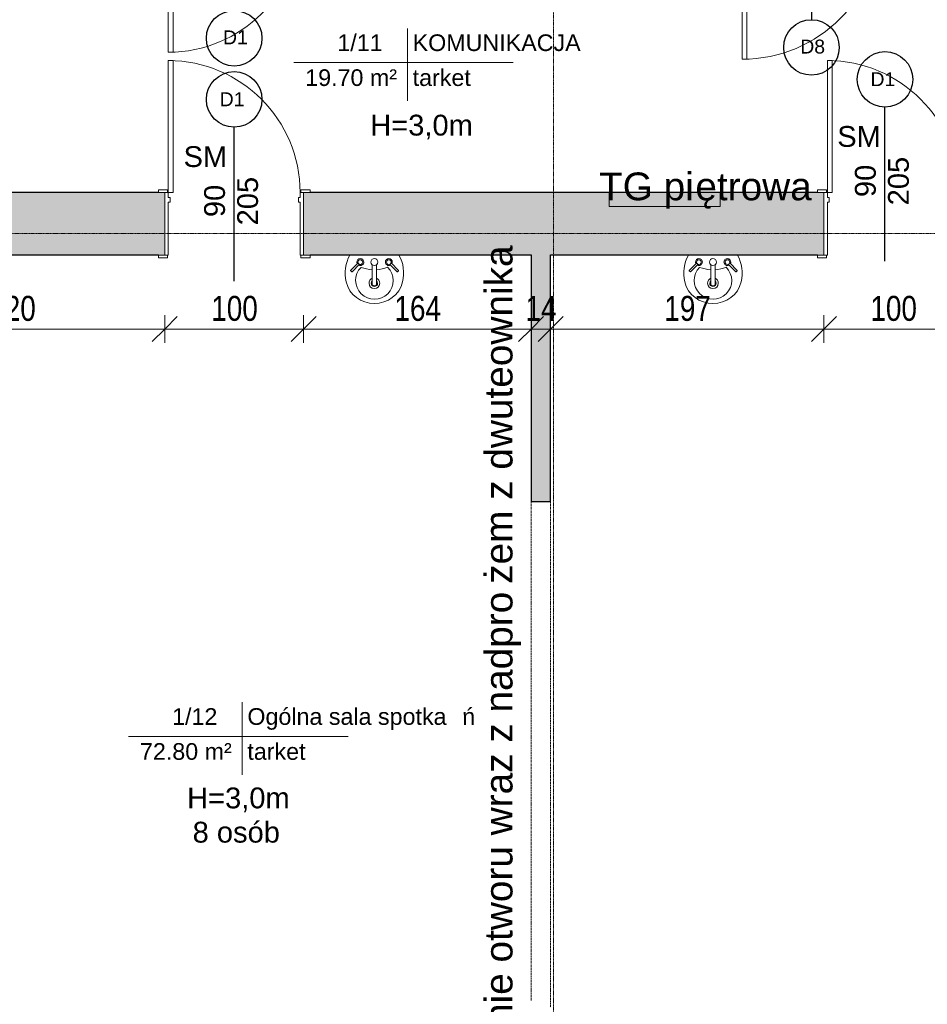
# Model space of a CAD drawing. Header units: centimetres. Extents: x 14785 to 19989, y -11124 to -8451.
# Tile 3 of 26: x 15304 to 15958, y -10161 to -9452. Entities that reach past the tile are written whole.
import ezdxf

# ---------------------------------------------------------------- set-up
doc = ezdxf.new("R2010")
doc.units = ezdxf.units.CM
doc.header["$XCLIPFRAME"] = 2
for name, pattern in [('Kreska', [0.635, 0.3175, -0.3175]), ('Linia siatki', [0.9925, 0.47, -0.2175, 0.0875, -0.2175]), ('Linia wyrównania', [0.32004, 0.16002, -0.16002]), ('Ukryty', [0.714375, 0.47625, -0.238125])]:
    doc.linetypes.add(name, pattern=pattern)
for name, color, linetype, lineweight in [('A-ANNO-DIMS', 211, 'Continuous', 9), ('A-ANNO-DIMS-100', 211, 'Continuous', 9), ('A-AREA-IDEN', 2, 'Continuous', 9), ('A-DETL-HDLN', 90, 'Ukryty', 9), ('A-DETL-MEDM', 33, 'Continuous', 25), ('A-DETL-THIN', 151, 'Continuous', 9), ('A-DOOR', 31, 'Continuous', 9), ('A-DOOR-FRAM', 31, 'Continuous', 18), ('A-WALL', 113, 'Continuous', 9), ('A-WALL-PATT', 111, 'Continuous', 25), ('G-ANNO-REFR', 1, 'Linia wyrównania', 9), ('G-ANNO-TEXT', 231, 'Continuous', 9), ('P-SANR-FIXT', 6, 'Continuous', 9), ('S-GRID', 1, 'Continuous', 9)]:
    doc.layers.add(name, color=color, linetype=linetype, lineweight=lineweight)
doc.styles.add('Arial_1', font='arial.ttf', dxfattribs={"height": 12})
doc.styles.add('Arial_2', font='arial.ttf', dxfattribs={"height": 10})
doc.styles.add('Arial_3', font='arial.ttf', dxfattribs={"height": 15})
doc.styles.add('Arial_4', font='arial.ttf', dxfattribs={"width": 0.8, "height": 18})
doc.styles.add('Arial_5', font='arial.ttf', dxfattribs={"height": 20})
doc.dimstyles.new('Przekątna_-_1_8_mm_Arial', dxfattribs={"dimscale": 30.48, "dimtxt": 18.364669, "dimasz": 0.590551, "dimexe": 0.328084, "dimexo": 0.0625, "dimgap": 0.016404, "dimtad": 1, "dimdec": 0, "dimdsep": 46, "dimtxsty": 'Arial_4', "dimblk1": 'OBLIQUE', "dimblk2": 'OBLIQUE', "dimsah": 1, "dimcen": 0.09, "dimazin": 0, "dimtfac": 1, "dimtdec": 4, "dimtix": 1, "dimtmove": 0, "dimatfit": 3, "dimfxl": 0.328084, "dimfxlon": 1, "dimtvp": 1, "dimtolj": 1, "dimtzin": 0, "dimarcsym": 2})
picture_1 = doc.add_image_def('image1.png', size_in_pixel=(425, 587))

# ---------------------------------------------------------------- blocks, each defined once
blk = doc.blocks.new('wewnetrzne dwupanelowe - 900 x 2100mm-456959-4_Poziom piętra')
at = {"layer": 'A-DOOR'}
for p, q in [((-54.635, 24.8175), (-48.135, 24.8175)), ((-54.635, 22.8175), (-54.635, 24.8175)), ((-48.135, 22.8175), (-54.635, 22.8175)), ((-48.135, 24.8175), (-48.135, 22.8175)), ((48.135, 24.8175), (54.635, 24.8175)), ((48.135, 22.8175), (48.135, 24.8175)), ((54.635, 22.8175), (48.135, 22.8175)), ((54.635, 24.8175), (54.635, 22.8175)), ((-54.635, -22.1825), (-48.135, -22.1825)), ((-54.635, -24.1825), (-54.635, -22.1825)), ((-48.135, -24.1825), (-54.635, -24.1825)), ((-48.135, -22.1825), (-48.135, -24.1825)), ((48.135, -22.1825), (54.635, -22.1825)), ((48.135, -24.1825), (48.135, -22.1825)), ((54.635, -24.1825), (48.135, -24.1825)), ((54.635, -22.1825), (54.635, -24.1825))]:
    blk.add_line(p, q, dxfattribs=at)
at = {"layer": 'A-DOOR', "lineweight": 18}
for p, q in [((44, -22.1825), (47.5, -22.1825)), ((44, -117.1825), (44, -22.1825)), ((47.5, -22.1825), (47.5, -117.1825)), ((47.5, -117.1825), (44, -117.1825))]:
    blk.add_line(p, q, dxfattribs=at)
at = {"layer": 'A-DOOR'}
blk.add_arc((47.5, -22.1825), 95, 180, 270, dxfattribs=at)
at = {"layer": 'A-DOOR-FRAM'}
for p, q in [((-50, 22.8175), (-47.5, 22.8175)), ((-50, -22.1825), (-50, 22.8175)), ((-47.5, 22.8175), (-47.5, -15.19)), ((47.5, 22.8175), (50, 22.8175)), ((47.5, -15.19), (47.5, 22.8175)), ((50, 22.8175), (50, -22.1825)), ((-47.5, -15.19), (-46.23, -15.19)), ((-47.5, -18.6825), (-47.5, -22.1825)), ((-46.23, -18.6825), (-47.5, -18.6825)), ((-46.23, -15.19), (-46.23, -18.6825)), ((46.23, -15.19), (47.5, -15.19)), ((46.23, -18.6825), (46.23, -15.19)), ((47.5, -18.6825), (46.23, -18.6825)), ((47.5, -22.1825), (47.5, -18.6825)), ((-47.5, -22.1825), (-50, -22.1825)), ((50, -22.1825), (47.5, -22.1825))]:
    blk.add_line(p, q, dxfattribs=at)
blk = doc.blocks.new('wewnetrzne dwupanelowe - 900 x 2100mm-479385-4_Poziom piętra')
at = {"layer": 'A-DOOR', "lineweight": 18}
for p, q in [((47.5, 102.1825), (44, 102.1825)), ((44, 102.1825), (44, 7.1825)), ((47.5, 7.1825), (47.5, 102.1825)), ((44, 7.1825), (47.5, 7.1825))]:
    blk.add_line(p, q, dxfattribs=at)
at = {"layer": 'A-DOOR'}
for p, q in [((-48.135, 9.1825), (-54.635, 9.1825)), ((-54.635, 9.1825), (-54.635, 7.1825)), ((-54.635, 7.1825), (-48.135, 7.1825)), ((-48.135, 7.1825), (-48.135, 9.1825)), ((54.635, 9.1825), (48.135, 9.1825)), ((48.135, 9.1825), (48.135, 7.1825)), ((48.135, 7.1825), (54.635, 7.1825)), ((54.635, 7.1825), (54.635, 9.1825)), ((-48.135, -7.8175), (-54.635, -7.8175)), ((-54.635, -7.8175), (-54.635, -9.8175)), ((-54.635, -9.8175), (-48.135, -9.8175)), ((-48.135, -9.8175), (-48.135, -7.8175)), ((54.635, -7.8175), (48.135, -7.8175)), ((48.135, -7.8175), (48.135, -9.8175)), ((48.135, -9.8175), (54.635, -9.8175)), ((54.635, -9.8175), (54.635, -7.8175))]:
    blk.add_line(p, q, dxfattribs=at)
blk.add_arc((47.5, 7.1825), 95, 90, 180, dxfattribs=at)
at = {"layer": 'A-DOOR-FRAM'}
for p, q in [((-47.5, 7.1825), (-50, 7.1825)), ((-50, 7.1825), (-50, -7.8175)), ((-47.5, 3.6825), (-47.5, 7.1825)), ((47.5, 7.1825), (47.5, 3.6825)), ((50, 7.1825), (47.5, 7.1825)), ((50, -7.8175), (50, 7.1825)), ((-46.23, 3.6825), (-47.5, 3.6825)), ((-47.5, -7.8175), (-47.5, 0.19)), ((-47.5, 0.19), (-46.23, 0.19)), ((-46.23, 0.19), (-46.23, 3.6825)), ((47.5, 3.6825), (46.23, 3.6825)), ((46.23, 3.6825), (46.23, 0.19)), ((46.23, 0.19), (47.5, 0.19)), ((47.5, 0.19), (47.5, -7.8175)), ((-50, -7.8175), (-47.5, -7.8175)), ((47.5, -7.8175), (50, -7.8175))]:
    blk.add_line(p, q, dxfattribs=at)
blk = doc.blocks.new('wewnetrzne dwupanelowe - 100x210-609030-4_Poziom piętra')
at = {"layer": 'A-DOOR', "lineweight": 18}
for p, q in [((50, 107.1825), (46.5, 107.1825)), ((46.5, 107.1825), (46.5, 7.1825)), ((50, 7.1825), (50, 107.1825)), ((46.5, 7.1825), (50, 7.1825))]:
    blk.add_line(p, q, dxfattribs=at)
at = {"layer": 'A-DOOR'}
for p, q in [((-50.635, 9.1825), (-57.135, 9.1825)), ((-57.135, 9.1825), (-57.135, 7.1825)), ((-57.135, 7.1825), (-50.635, 7.1825)), ((-50.635, 7.1825), (-50.635, 9.1825)), ((57.135, 9.1825), (50.635, 9.1825)), ((50.635, 9.1825), (50.635, 7.1825)), ((50.635, 7.1825), (57.135, 7.1825)), ((57.135, 7.1825), (57.135, 9.1825)), ((-50.635, -7.8175), (-57.135, -7.8175)), ((-57.135, -7.8175), (-57.135, -9.8175)), ((-57.135, -9.8175), (-50.635, -9.8175)), ((-50.635, -9.8175), (-50.635, -7.8175)), ((57.135, -7.8175), (50.635, -7.8175)), ((50.635, -7.8175), (50.635, -9.8175)), ((50.635, -9.8175), (57.135, -9.8175)), ((57.135, -9.8175), (57.135, -7.8175))]:
    blk.add_line(p, q, dxfattribs=at)
blk.add_arc((50, 7.1825), 100, 90, 180, dxfattribs=at)
at = {"layer": 'A-DOOR-FRAM'}
for p, q in [((-50, 7.1825), (-52.5, 7.1825)), ((-52.5, 7.1825), (-52.5, -7.8175)), ((-50, 3.6825), (-50, 7.1825)), ((50, 7.1825), (50, 3.6825)), ((52.5, 7.1825), (50, 7.1825)), ((52.5, -7.8175), (52.5, 7.1825)), ((-48.73, 3.6825), (-50, 3.6825)), ((-50, -7.8175), (-50, 0.19)), ((-50, 0.19), (-48.73, 0.19)), ((-48.73, 0.19), (-48.73, 3.6825)), ((50, 3.6825), (48.73, 3.6825)), ((48.73, 3.6825), (48.73, 0.19)), ((48.73, 0.19), (50, 0.19)), ((50, 0.19), (50, -7.8175)), ((-52.5, -7.8175), (-50, -7.8175)), ((50, -7.8175), (52.5, -7.8175))]:
    blk.add_line(p, q, dxfattribs=at)
blk = doc.blocks.new('Lavabo mural - 05 - 440mm x 350mm-V6-4_Poziom piętra')
at = {"layer": 'P-SANR-FIXT'}
for p, q in [((-17.19, -11.05), (-11.74, -5.6)), ((-16.1, -12.14), (-10.65, -6.69)), ((-1.5, -21.49), (-1.5, -7.07)), ((1.5, -21.49), (1.5, -7.07)), ((16.41, -12.14), (10.96, -6.69)), ((17.5, -11.05), (12.05, -5.6))]:
    blk.add_line(p, q, dxfattribs=at)
for centre, radius, start, end in [((5.33, -13.08), 26.44, 150.36495, 193.63505), ((-5.33, -13.08), 26.44, 346.36495, 29.63505), ((-10.13, -5.07), 2.5, 0, 180), ((-10.13, -5.07), 2.5, 180, 207.05328), ((-10.13, -5.07), 1.7, 360, 180), ((-10.13, -5.07), 1.7, 180, 198.05956), ((-10.13, -5.07), 1.7, 198.05956, 360), ((-10.13, -5.07), 2.5, 242.94672, 0), ((0, -5.07), 2.5, 0, 180), ((0, -5.07), 2.5, 180, 0), ((10.43, -5.07), 2.5, 360, 180), ((10.43, -5.07), 2.5, 180, 297.05328), ((10.43, -5.07), 1.7, 0, 180), ((10.43, -5.07), 1.7, 180, 0), ((10.43, -5.07), 2.5, 332.94672, 360), ((0, -18.36), 13.5, 135.46291, 45.05561), ((-0.16, 16.03), 26.66, 249.19864, 267.10928), ((-0.16, 16.03), 26.66, 273.5606, 291.31988), ((-0.59, -14.51), 20.35, 193.63505, 271.65578), ((0, -20.36), 3.86, 112.88275, 180), ((0, -20.36), 3.86, 180, 360), ((0, -20.36), 2.35, 129.68263, 180), ((0, -20.36), 2.35, 180, 360), ((0.59, -14.51), 20.35, 268.34422, 346.36495), ((0, -20.36), 3.86, 360, 67.11782), ((0, -20.36), 2.35, 360, 50.3185)]:
    blk.add_arc(centre, radius, start, end, dxfattribs=at)
for centre, major_axis, ratio, start_param, end_param in [((-16.65, -11.59), (-0.545, 0.545), 0.274309, 0, 3.141593), ((16.95, -11.59), (0.545, 0.545), 0.274309, 3.141593, 6.283185), ((0, -21.49), (-1.5, 0), 0.428525, 0, 3.141593)]:
    blk.add_ellipse(centre, major_axis=major_axis, ratio=ratio, start_param=start_param, end_param=end_param, dxfattribs=at)
blk = doc.blocks.new('Etyk_pom_1_mala - Etyk_pom_1_mala-219433-4_Poziom piętra')
at = {"layer": 'A-AREA-IDEN'}
for p, q in [((-0.0958, 0.1444), (-0.0958, -0.3781)), ((-0.9154, -0.1015), (0.6661, -0.1015))]:
    blk.add_line(p, q, dxfattribs=at)
blk = doc.blocks.new('DIMBLOCK137-4_Poziom piętra')
at = {"layer": 'A-ANNO-DIMS-100'}
for p, q in [((15188.62, -9674.52), (15188.62, -9664.52)), ((15188.62, -9674.52), (15197.62, -9665.52)), ((15408.62, -9674.52), (15408.62, -9664.52)), ((15408.62, -9674.52), (15417.62, -9665.52)), ((15188.62, -9674.52), (15179.62, -9683.52)), ((15188.62, -9674.52), (15408.62, -9674.52)), ((15188.62, -9674.52), (15188.62, -9684.52)), ((15408.62, -9674.52), (15399.62, -9683.52)), ((15408.62, -9674.52), (15408.62, -9684.52))]:
    blk.add_line(p, q, dxfattribs=at)
at = {"layer": 'A-ANNO-DIMS-100', "color": 0, "insert": (15282.09, -9650.65), "char_height": 18, "width": 39.6677, "attachment_point": 1, "line_spacing_factor": 0.941778, "style": 'Arial_4'}
blk.add_mtext('220', dxfattribs=at)
blk = doc.blocks.new('_Oblique')
at = {"color": 0, "linetype": 'ByBlock', "lineweight": -2}
blk.add_line((-0.5, -0.5), (0.5, 0.5), dxfattribs=at)
blk = doc.blocks.new('DIMBLOCK138-4_Poziom piętra')
at = {"layer": 'A-ANNO-DIMS-100'}
for p, q in [((15408.62, -9674.52), (15408.62, -9664.52)), ((15408.62, -9674.52), (15417.62, -9665.52)), ((15508.62, -9674.52), (15508.62, -9664.52)), ((15508.62, -9674.52), (15517.62, -9665.52)), ((15408.62, -9674.52), (15399.62, -9683.52)), ((15408.62, -9674.52), (15508.62, -9674.52)), ((15408.62, -9674.52), (15408.62, -9684.52)), ((15508.62, -9674.52), (15499.62, -9683.52)), ((15508.62, -9674.52), (15508.62, -9684.52))]:
    blk.add_line(p, q, dxfattribs=at)
at = {"layer": 'A-ANNO-DIMS-100', "color": 0, "insert": (15442.09, -9650.65), "char_height": 18, "width": 39.6677, "attachment_point": 1, "line_spacing_factor": 0.941778, "style": 'Arial_4'}
blk.add_mtext('100', dxfattribs=at)
blk = doc.blocks.new('DIMBLOCK139-4_Poziom piętra')
at = {"layer": 'A-ANNO-DIMS-100'}
for p, q in [((15508.62, -9674.52), (15508.62, -9664.52)), ((15508.62, -9674.52), (15517.62, -9665.52)), ((15672.62, -9674.52), (15672.62, -9664.52)), ((15672.62, -9674.52), (15681.62, -9665.52)), ((15508.62, -9674.52), (15499.62, -9683.52)), ((15508.62, -9674.52), (15672.62, -9674.52)), ((15508.62, -9674.52), (15508.62, -9684.52)), ((15672.62, -9674.52), (15663.62, -9683.52)), ((15672.62, -9674.52), (15672.62, -9684.52))]:
    blk.add_line(p, q, dxfattribs=at)
at = {"layer": 'A-ANNO-DIMS-100', "color": 0, "insert": (15574.09, -9650.65), "char_height": 18, "width": 39.6677, "attachment_point": 1, "line_spacing_factor": 0.941778, "style": 'Arial_4'}
blk.add_mtext('164', dxfattribs=at)
blk = doc.blocks.new('DIMBLOCK140-4_Poziom piętra')
at = {"layer": 'A-ANNO-DIMS-100'}
for p, q in [((15672.62, -9674.52), (15672.62, -9664.52)), ((15672.62, -9674.52), (15681.62, -9665.52)), ((15686.62, -9674.52), (15686.62, -9664.52)), ((15686.62, -9674.52), (15695.62, -9665.52)), ((15672.62, -9674.52), (15663.62, -9683.52)), ((15672.62, -9674.52), (15686.62, -9674.52)), ((15672.62, -9674.52), (15672.62, -9684.52)), ((15686.62, -9674.52), (15677.62, -9683.52)), ((15686.62, -9674.52), (15686.62, -9684.52))]:
    blk.add_line(p, q, dxfattribs=at)
at = {"layer": 'A-ANNO-DIMS-100', "color": 0, "insert": (15668.6, -9650.65), "char_height": 18, "width": 26.4451, "attachment_point": 1, "line_spacing_factor": 0.941778, "style": 'Arial_4'}
blk.add_mtext('14', dxfattribs=at)
blk = doc.blocks.new('DIMBLOCK141-4_Poziom piętra')
at = {"layer": 'A-ANNO-DIMS-100'}
for p, q in [((15686.62, -9674.52), (15686.62, -9664.52)), ((15686.62, -9674.52), (15695.62, -9665.52)), ((15883.62, -9674.52), (15883.62, -9664.52)), ((15883.62, -9674.52), (15892.62, -9665.52)), ((15686.62, -9674.52), (15677.62, -9683.52)), ((15686.62, -9674.52), (15883.62, -9674.52)), ((15686.62, -9674.52), (15686.62, -9684.52)), ((15883.62, -9674.52), (15874.62, -9683.52)), ((15883.62, -9674.52), (15883.62, -9684.52))]:
    blk.add_line(p, q, dxfattribs=at)
at = {"layer": 'A-ANNO-DIMS-100', "color": 0, "insert": (15768.59, -9650.65), "char_height": 18, "width": 39.6677, "attachment_point": 1, "line_spacing_factor": 0.941778, "style": 'Arial_4'}
blk.add_mtext('197', dxfattribs=at)
blk = doc.blocks.new('DIMBLOCK142-4_Poziom piętra')
at = {"layer": 'A-ANNO-DIMS-100'}
for p, q in [((15883.62, -9674.52), (15883.62, -9664.52)), ((15883.62, -9674.52), (15892.62, -9665.52)), ((15983.62, -9674.52), (15983.62, -9664.52)), ((15983.62, -9674.52), (15992.62, -9665.52)), ((15883.62, -9674.52), (15874.62, -9683.52)), ((15883.62, -9674.52), (15983.62, -9674.52)), ((15883.62, -9674.52), (15883.62, -9684.52)), ((15983.62, -9674.52), (15974.62, -9683.52)), ((15983.62, -9674.52), (15983.62, -9684.52))]:
    blk.add_line(p, q, dxfattribs=at)
at = {"layer": 'A-ANNO-DIMS-100', "color": 0, "insert": (15917.09, -9650.65), "char_height": 18, "width": 39.6677, "attachment_point": 1, "line_spacing_factor": 0.941778, "style": 'Arial_4'}
blk.add_mtext('100', dxfattribs=at)

msp = doc.modelspace()

# ---------------------------------------------------------------- hatches: boundary and pattern name
at = {"layer": 'A-WALL-PATT', "lineweight": 9}
h = msp.add_hatch(color=256, dxfattribs=at)
h.paths.add_polyline_path([(16083.03, -9621.21), (16193.62, -9621.21), (16193.62, -9576.21), (15983.62, -9576.21), (15983.62, -9621.21), (15988.26, -9621.21)])
h.paths.add_polyline_path([(15883.62, -9621.21), (15883.62, -9576.21), (15508.62, -9576.21), (15508.62, -9621.21), (15878.99, -9621.21)])
h.paths.add_polyline_path([(15188.62, -9621.21), (15408.62, -9621.21), (15408.62, -9576.21), (15188.62, -9576.21), (15188.62, -9583.21)])
msp.add_hatch(color=256, dxfattribs=at).paths.add_polyline_path([(15686.62, -9798.71), (15686.62, -9621.21), (15672.62, -9621.21), (15672.62, -9798.71)])

# ---------------------------------------------------------------- linework, layer by layer
at = {"layer": 'A-DETL-HDLN', "linetype": 'Kreska'}
for p, q in [((15672.62, -9798.71), (15672.62, -10158.71)), ((15686.62, -9798.71), (15686.62, -10163.21))]:
    msp.add_line(p, q, dxfattribs=at)
at = {"layer": 'A-DETL-MEDM'}
for p, q in [((15874.62, -9340.71), (15874.62, -9451.71)), ((15927.62, -9625.71), (15927.62, -9514.71)), ((15458.62, -9640.15), (15458.62, -9529.15))]:
    msp.add_line(p, q, dxfattribs=at)
for centre in [(15458.62, -9465.09), (15874.62, -9471.71), (15927.62, -9494.71), (15458.62, -9509.15)]:
    msp.add_circle(centre, 20, dxfattribs=at)
at = {"layer": 'A-DETL-THIN'}
for p, q in [((15808.76, -9576.21), (15728.76, -9576.21)), ((15728.76, -9576.21), (15728.76, -9586.21)), ((15808.76, -9586.21), (15808.76, -9576.21)), ((15728.76, -9586.21), (15808.76, -9586.21))]:
    msp.add_line(p, q, dxfattribs=at)
at = {"layer": 'A-WALL', "lineweight": 25}
for p, q in [((15403.99, -9576.21), (15188.62, -9576.21)), ((15878.99, -9576.21), (15513.26, -9576.21)), ((15188.62, -9621.21), (15403.99, -9621.21)), ((15513.26, -9621.21), (15672.62, -9621.21)), ((15672.62, -9621.21), (15672.62, -9798.71)), ((15686.62, -9621.21), (15878.99, -9621.21)), ((15686.62, -9798.71), (15686.62, -9621.21)), ((15672.62, -9798.71), (15686.62, -9798.71))]:
    msp.add_line(p, q, dxfattribs=at)
at = {"layer": 'S-GRID', "linetype": 'Linia siatki'}
for p, q in [((15688.62, -8451.11), (15688.62, -11063.66)), ((14793.33, -9605.71), (18286.21, -9605.71))]:
    msp.add_line(p, q, dxfattribs=at)

# ---------------------------------------------------------------- block references
at = {"layer": 'A-AREA-IDEN', "xscale": 99.99999999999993, "yscale": 99.99999999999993, "zscale": 99.99999999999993}
for p in [(15593.15, -9472.46), (15474.05, -9957.84)]:
    msp.add_blockref('Etyk_pom_1_mala - Etyk_pom_1_mala-219433-4_Poziom piętra', p, dxfattribs=at)
at = {"layer": 'A-DOOR', "rotation": 180}
for name, p in [('wewnetrzne dwupanelowe - 900 x 2100mm-479385-4_Poziom piętra', (15458.62, -9373.03)), ('wewnetrzne dwupanelowe - 100x210-609030-4_Poziom piętra', (15874.62, -9373.03)), ('wewnetrzne dwupanelowe - 900 x 2100mm-456959-4_Poziom piętra', (15458.62, -9598.4)), ('wewnetrzne dwupanelowe - 900 x 2100mm-456959-4_Poziom piętra', (15933.62, -9598.4))]:
    msp.add_blockref(name, p, dxfattribs=at)
at = {"layer": 'P-SANR-FIXT'}
for p in [(15559.65, -9621.21), (15803.65, -9621.21)]:
    msp.add_blockref('Lavabo mural - 05 - 440mm x 350mm-V6-4_Poziom piętra', p, dxfattribs=at)

# ---------------------------------------------------------------- texts
at = {"layer": 'A-AREA-IDEN', "char_height": 12, "attachment_point": 1, "style": 'Arial_1'}
for s, insert, width in [('1/11', (15532.96, -9462.29), 42.4894), ('KOMUNIKACJA', (15587.24, -9462.29), 156.3291), ('19.70 m²', (15509.82, -9487.46), 85.7806), ('tarket', (15587.24, -9487.46), 55.3164), ('1/12', (15413.86, -9947.66), 42.4894), ('Ogólna sala spotka', (15468.13, -9947.66), 187.5949), ('\\fArial|b0|i0|c238|p34|;ń', (15622.92, -9947.66), 12.0253), ('72.80 m²', (15390.72, -9972.83), 85.7806), ('tarket', (15468.13, -9972.83), 55.3164)]:
    msp.add_mtext(s, dxfattribs=dict(at, insert=insert, width=width))
at = {"layer": 'G-ANNO-TEXT', "color": 7, "attachment_point": 1}
for s, insert, char_height, width, style in [('D1', (15450.57, -9459.45), 10, 21.6456, 'Arial_2'), ('D8', (15866.57, -9466.08), 10, 21.6456, 'Arial_2'), ('D1', (15917.17, -9489.59), 10, 21.6456, 'Arial_2'), ('D1', (15448.17, -9504.03), 10, 21.6456, 'Arial_2'), ('H=3,0m', (15556.67, -9520.18), 15, 91.3924, 'Arial_3'), ('SM', (15893.21, -9528.31), 15, 38.481, 'Arial_3'), ('SM', (15422.12, -9542.83), 15, 38.481, 'Arial_3'), ('TG pi', (15721.53, -9561.79), 20, 84.1772, 'Arial_5'), ('ętrowa', (15790.98, -9561.79), 20, 101.8143, 'Arial_5'), ('H=3,0m', (15424.67, -10004.8), 15, 91.3924, 'Arial_3'), ('8 osób', (15428.67, -10029.48), 15, 75.3586, 'Arial_3')]:
    msp.add_mtext(s, dxfattribs=dict(at, insert=insert, char_height=char_height, width=width, style=style))
at = {"layer": 'G-ANNO-TEXT', "color": 7, "attachment_point": 1, "rotation": 90}
for s, insert, char_height, width, style in [('205', (15929.78, -9585.44), 15, 43.2911, 'Arial_3'), ('90', (15905.97, -9579.49), 15, 28.8607, 'Arial_3'), ('205', (15460.78, -9599.88), 15, 43.2911, 'Arial_3'), ('90', (15436.97, -9593.92), 15, 28.8607, 'Arial_3'), ('\\fArial|b0|i0|c238|p34|; ', (15905.97, -9585.44), 15, 7.2152, 'Arial_3'), ('żem z dwuteownika', (15639.17, -9858.11), 20, 298.2278, 'Arial_5'), ('\\fArial|b0|i0|c238|p34|; ', (15436.97, -9599.88), 15, 7.2152, 'Arial_3'), ('Wykonanie otworu wraz z nadpro', (15639.17, -10276.81), 20, 507.4682, 'Arial_5')]:
    msp.add_mtext(s, dxfattribs=dict(at, insert=insert, char_height=char_height, width=width, style=style))

# ---------------------------------------------------------------- dimensions: what is measured, and where the dimension line sits
at = {"layer": 'A-ANNO-DIMS'}
for base, p1, p2, override, picture, middle in [((15408.62, -9674.52), (15188.62, -9664.52), (15408.62, -9664.52), {"dimpost": '<>', "dimfxl": 220}, 'DIMBLOCK137-4_Poziom piętra', (15298.62, -9664.83)), ((15508.62, -9674.52), (15408.62, -9664.52), (15508.62, -9664.52), {"dimpost": '<>', "dimfxl": 100}, 'DIMBLOCK138-4_Poziom piętra', (15458.62, -9664.83)), ((15672.62, -9674.52), (15508.62, -9664.52), (15672.62, -9664.52), {"dimpost": '<>', "dimfxl": 164}, 'DIMBLOCK139-4_Poziom piętra', (15590.62, -9664.83)), ((15686.62, -9674.52), (15672.62, -9664.52), (15686.62, -9664.52), {"dimpost": '<>', "dimfxl": 14}, 'DIMBLOCK140-4_Poziom piętra', (15679.62, -9664.98)), ((15883.62, -9674.52), (15686.62, -9664.52), (15883.62, -9664.52), {"dimpost": '<>', "dimfxl": 197}, 'DIMBLOCK141-4_Poziom piętra', (15785.12, -9664.83)), ((15983.62, -9674.52), (15883.62, -9664.52), (15983.62, -9664.52), {"dimpost": '<>', "dimfxl": 100}, 'DIMBLOCK142-4_Poziom piętra', (15933.62, -9664.83))]:
    dim = msp.add_linear_dim(base=base, p1=p1, p2=p2, dimstyle='Przekątna_-_1_8_mm_Arial', override=override, dxfattribs=at)
    dim.commit()
    dim.dimension.update_dxf_attribs({"geometry": picture, "text_midpoint": middle})

# ---------------------------------------------------------------- pictures from other files: only their frames are drawn
at = {"layer": 'G-ANNO-REFR'}
image = msp.add_image(picture_1, insert=(13294.02, -10599.16), size_in_units=(1499.31, 2070.81), dxfattribs=at)
image.set_boundary_path([(422.208, 706.731), (422.208, -16.598), (1893.711, -16.598), (1893.711, 706.731), (422.208, 706.731)])
image.dxf.flags = 15

doc.saveas('drawing.dxf')
